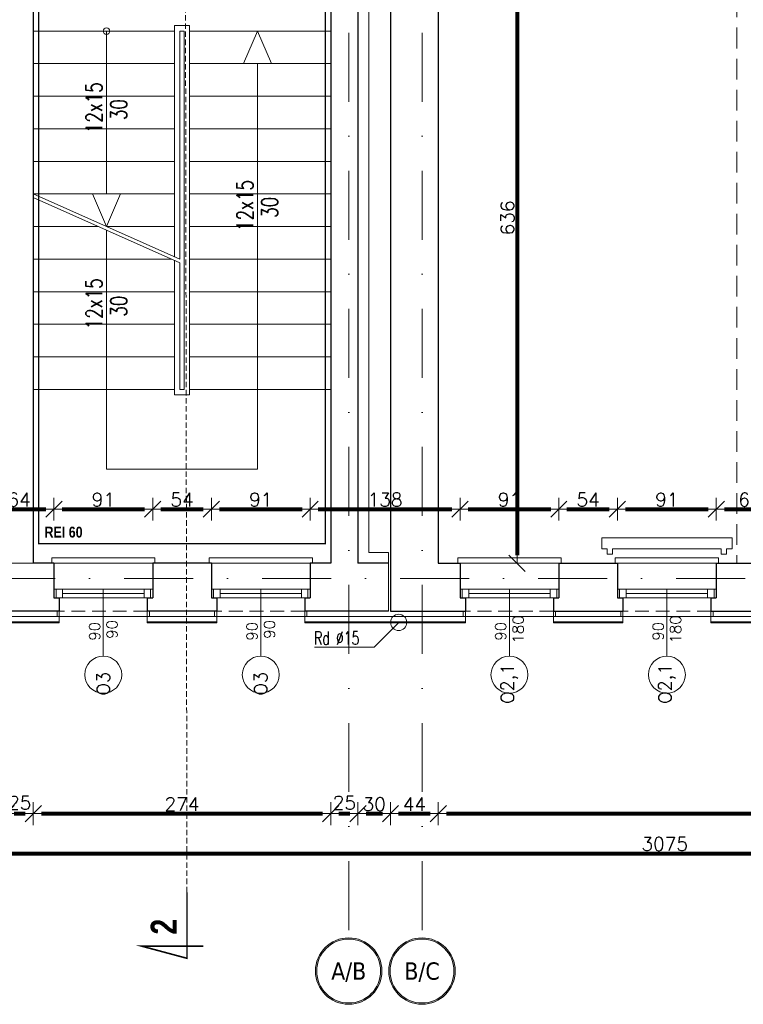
# Model space of a CAD drawing. Header units: metres. Extents: x 7408630 to 15602436, y 5561464 to 13303678.
# Tile 104 of 123: x 7411584 to 7412250, y 5565641 to 5566548. Entities that reach past the tile are written whole.
import ezdxf
from ezdxf.enums import TextEntityAlignment as Align

# ---------------------------------------------------------------- set-up
doc = ezdxf.new("R2010")
doc.units = ezdxf.units.M
doc.header["$MEASUREMENT"] = 0
for name, pattern in [('2_3', [1, 0.5, -0.5]), ('CARKOVANA', [7.5, 5, -2.5]), ('DASHDOT', [25.4, 12.7, -6.35, 0, -6.35]), ('HIDDEN', [9.525, 6.35, -3.175])]:
    doc.linetypes.add(name, pattern=pattern)
for name, color, linetype, lineweight in [('! WYPOSAŻENIE', 252, 'Continuous', 5), ('!! 0_ Istn-okna', 6, 'Continuous', 13), ('!! 0_ Istn-sciany', 3, 'Continuous', 30), ('!! 0_ Istn-widok', 1, 'Continuous', 15), ('!! 0_ Opis', 8, 'Continuous', 13), ('!! 0_Istn-cienka', 4, 'Continuous', 9), ('!! 0_Opis_okna', 8, 'Continuous', 15), ('!! 0_Opis_pom', 9, 'Continuous', 13), ('!! 0_Osie', 1, 'DASHDOT', 13), ('!! 0_Widok', 1, 'Continuous', 15), ('!! 1  WYDZIELENIE PPOŻ', 252, 'Continuous', 0), ('!! 1_ tynk zewn  - nowy', 21, 'Continuous', 20), ('!! 1_OPIS POM NOWE', 140, 'Continuous', 5), ('!! 2_ remont Ocieplenie', 4, 'ZIGZAG', 5), ('!! wymiary osi', 250, 'Continuous', 5), ('0-osie-liniA', 14, 'DASHDOT', 5), ('0-osie-tx', 66, 'Continuous', 9), ('Granica', 112, 'Continuous', 80)]:
    doc.layers.add(name, color=color, linetype=linetype, lineweight=lineweight)
doc.layers.add('!! 0_Istn-grzejniki', color=7, linetype='Continuous', lineweight=0, plot=False)
doc.layers.add('Powierzchnia', color=140, linetype='Continuous', lineweight=5, plot=False)
doc.layers.add('!! 1_Wyburzenia', color=252, linetype='CARKOVANA', lineweight=13, true_color=0x696969)
doc.styles.add('50', font='ROMANS.shx', dxfattribs={"width": 0.8, "oblique": 10, "height": 10})
doc.styles.add('ARCHETYP', font='romans.shx', dxfattribs={"height": 15})
doc.styles.add('ARIAL', font='tahoma.ttf')
doc.styles.add('SIMPLEX', font='simplex.shx', dxfattribs={"width": 0.77})
doc.styles.add('STYLE7', font='ARIALNB.TTF')
doc.styles.add('TAHOMA', font='tahoma.ttf')
doc.styles.add('TXT', font='simplex.shx')
doc.linetypes.add('ZIGZAG', pattern='A,0.00254,-5.08,[131,ltypeshp.shx,S=5.08,R=0,X=-5.08,Y=0],-10.16,[131,ltypeshp.shx,S=5.08,R=180,X=5.08,Y=0],-5.08', length=20.32254)
doc.dimstyles.new('DIM50', dxfattribs={"dimscale": 5, "dimtxt": 2, "dimasz": 1, "dimexe": 0, "dimexo": 0, "dimgap": 0.5, "dimtad": 1, "dimdec": 4, "dimrnd": 0.5, "dimdsep": 46, "dimtxsty": 'TXT', "dimblk": 'TICK1', "dimblk1": 'TICK1', "dimblk2": 'TICK1', "dimsah": 1, "dimcen": 0, "dimse1": 1, "dimse2": 1, "dimclrd": 1, "dimclre": 7, "dimclrt": 9, "dimadec": 0, "dimazin": 0, "dimtfac": 1, "dimtdec": 4, "dimtmove": 2, "dimatfit": 3, "dimldrblk": 'TICK1', "dimfxl": 1, "dimtolj": 1, "dimarcsym": 0})

# ---------------------------------------------------------------- blocks, each defined once
blk = doc.blocks.new('*U430')
h = blk.add_hatch(color=256)
edge = h.paths.add_edge_path()
edge.add_arc((0, 0), 30.6, 0, 360)
edge = h.paths.add_edge_path(flags=17)
edge.add_arc((0, 0), 29.4, 0, 360)
for radius in [30.6, 29.4]:
    blk.add_circle((0, 0), radius)
at = {"style": 'TAHOMA', "flags": 8}
blk.add_attdef('ANSICHTSNUMMER', text='', height=16, dxfattribs=at).set_placement((0, 0), align=Align.MIDDLE_CENTER)
blk = doc.blocks.new('BLOK OSI')
at = {"layer": '0-osie-liniA', "ltscale": 5}
for points in [[(50117.21142, -193635.47368), (50117.21142, -195993.9543)], [(50184.71142, -193635.47368), (50184.71142, -195993.9543)], [(48639.33021, -195663.0883), (55424.2848, -195663.0883)]]:
    blk.add_lwpolyline(points, dxfattribs=at)
at = {"layer": '0-osie-tx'}
ref = blk.add_blockref('*U430', (50117.21142, -196024.5543), dxfattribs=dict(at, rotation=180))
ref.add_attrib('ANSICHTSNUMMER', 'A/B', dxfattribs={"layer": '0', "height": 16, "style": 'TAHOMA', "flags": 8}).set_placement((50117.21142, -196024.5543), align=Align.MIDDLE_CENTER)
ref = blk.add_blockref('*U430', (50184.71142, -196024.5543), dxfattribs=dict(at, rotation=180))
ref.add_attrib('ANSICHTSNUMMER', 'B/C', dxfattribs={"layer": '0', "height": 16, "style": 'TAHOMA', "flags": 8}).set_placement((50184.71142, -196024.5543), align=Align.MIDDLE_CENTER)
blk = doc.blocks.new('1_ok-opis')
blk.add_line((0, 111.61), (0, 50))
blk.add_circle((0, 128.61), 17)
at = {"style": '50', "oblique": 10, "width": 0.8}
for tag, rotation, p in [('NR', 90, (0, 128.61)), ('NR', 270, (0, 128.61)), ('SZEROKOŚĆ', 90, (-8, 78.29)), ('WYSOKOŚĆ', 270, (-8, 78.29)), ('WYSOKOŚĆ', 90, (8, 78.29)), ('SZEROKOŚĆ', 270, (8, 78.29))]:
    blk.add_attdef(tag, text='', height=10, rotation=rotation, dxfattribs=at).set_placement(p, align=Align.MIDDLE)
blk = doc.blocks.new('TICK1')
at = {"color": 0}
for p, q in [((0, -1.4), (0, 1.4)), ((0, 0), (-1, 0))]:
    blk.add_line(p, q, dxfattribs=at)
at = {"color": 2}
blk.add_line((-1, -1), (1, 1), dxfattribs=at)
blk = doc.blocks.new('*D447')
at = {"layer": '!! wymiary osi', "color": 1, "lineweight": -2, "transparency": 16777216}
blk.add_line((72252.92, -195818.17), (72262.92, -195818.17), dxfattribs=at)
at = {"layer": 'DEFPOINTS', "color": 0, "transparency": 16777216}
for p in [(72270.42, -195818.17), (72245.42, -195854.74), (72270.42, -195854.74)]:
    blk.add_point(p, dxfattribs=at)
at = {"layer": '!! wymiary osi', "color": 1, "lineweight": -2, "transparency": 16777216, "xscale": 7.5, "yscale": 7.5, "zscale": 7.5, "rotation": 180}
blk.add_blockref('TICK1', (72245.42, -195818.17), dxfattribs=at)
at = {"layer": '!! wymiary osi', "color": 1, "lineweight": -2, "transparency": 16777216, "xscale": 7.5, "yscale": 7.5, "zscale": 7.5}
blk.add_blockref('TICK1', (72270.42, -195818.17), dxfattribs=at)
at = {"layer": '!! wymiary osi', "color": 9, "transparency": 16777216, "insert": (72257.92, -195808.17), "char_height": 12.5, "attachment_point": 5, "style": 'TXT'}
blk.add_mtext('\\A1;25', dxfattribs=at)
blk = doc.blocks.new('*D448')
at = {"layer": '!! wymiary osi', "color": 1, "lineweight": -2, "transparency": 16777216}
blk.add_line((72277.92, -195818.17), (72536.92, -195818.17), dxfattribs=at)
at = {"layer": 'DEFPOINTS', "color": 0, "transparency": 16777216}
for p in [(72544.42, -195818.17), (72270.42, -195854.74), (72544.42, -195854.74)]:
    blk.add_point(p, dxfattribs=at)
at = {"layer": '!! wymiary osi', "color": 1, "lineweight": -2, "transparency": 16777216, "xscale": 7.5, "yscale": 7.5, "zscale": 7.5, "rotation": 180}
blk.add_blockref('TICK1', (72270.42, -195818.17), dxfattribs=at)
at = {"layer": '!! wymiary osi', "color": 1, "lineweight": -2, "transparency": 16777216, "xscale": 7.5, "yscale": 7.5, "zscale": 7.5}
blk.add_blockref('TICK1', (72544.42, -195818.17), dxfattribs=at)
at = {"layer": '!! wymiary osi', "color": 9, "transparency": 16777216, "insert": (72407.42, -195809.42), "char_height": 12.5, "attachment_point": 5, "style": 'TXT'}
blk.add_mtext('\\A1;274', dxfattribs=at)
blk = doc.blocks.new('*D449')
at = {"layer": '!! wymiary osi', "color": 1, "lineweight": -2, "transparency": 16777216}
blk.add_line((72551.92, -195818.17), (72561.92, -195818.17), dxfattribs=at)
at = {"layer": 'DEFPOINTS', "color": 0, "transparency": 16777216}
for p in [(72569.42, -195818.17), (72544.42, -195854.74), (72569.42, -195854.74)]:
    blk.add_point(p, dxfattribs=at)
at = {"layer": '!! wymiary osi', "color": 1, "lineweight": -2, "transparency": 16777216, "xscale": 7.5, "yscale": 7.5, "zscale": 7.5, "rotation": 180}
blk.add_blockref('TICK1', (72544.42, -195818.17), dxfattribs=at)
at = {"layer": '!! wymiary osi', "color": 1, "lineweight": -2, "transparency": 16777216, "xscale": 7.5, "yscale": 7.5, "zscale": 7.5}
blk.add_blockref('TICK1', (72569.42, -195818.17), dxfattribs=at)
at = {"layer": '!! wymiary osi', "color": 9, "transparency": 16777216, "insert": (72556.92, -195808.17), "char_height": 12.5, "attachment_point": 5, "style": 'TXT'}
blk.add_mtext('\\A1;25', dxfattribs=at)
blk = doc.blocks.new('*D450')
at = {"layer": '!! wymiary osi', "color": 1, "lineweight": -2, "transparency": 16777216}
blk.add_line((72576.92, -195818.17), (72591.92, -195818.17), dxfattribs=at)
at = {"layer": 'DEFPOINTS', "color": 0, "transparency": 16777216}
for p in [(72599.42, -195818.17), (72569.42, -195854.74), (72599.42, -195854.74)]:
    blk.add_point(p, dxfattribs=at)
at = {"layer": '!! wymiary osi', "color": 1, "lineweight": -2, "transparency": 16777216, "xscale": 7.5, "yscale": 7.5, "zscale": 7.5, "rotation": 180}
blk.add_blockref('TICK1', (72569.42, -195818.17), dxfattribs=at)
at = {"layer": '!! wymiary osi', "color": 1, "lineweight": -2, "transparency": 16777216, "xscale": 7.5, "yscale": 7.5, "zscale": 7.5}
blk.add_blockref('TICK1', (72599.42, -195818.17), dxfattribs=at)
at = {"layer": '!! wymiary osi', "color": 9, "transparency": 16777216, "insert": (72584.42, -195809.42), "char_height": 12.5, "attachment_point": 5, "style": 'TXT'}
blk.add_mtext('\\A1;30', dxfattribs=at)
blk = doc.blocks.new('*D451')
at = {"layer": '!! wymiary osi', "color": 1, "lineweight": -2, "transparency": 16777216}
blk.add_line((72606.92, -195818.17), (72635.92, -195818.17), dxfattribs=at)
at = {"layer": 'DEFPOINTS', "color": 0, "transparency": 16777216}
for p in [(72643.42, -195818.17), (72599.42, -195854.74), (72643.42, -195854.74)]:
    blk.add_point(p, dxfattribs=at)
at = {"layer": '!! wymiary osi', "color": 1, "lineweight": -2, "transparency": 16777216, "xscale": 7.5, "yscale": 7.5, "zscale": 7.5, "rotation": 180}
blk.add_blockref('TICK1', (72599.42, -195818.17), dxfattribs=at)
at = {"layer": '!! wymiary osi', "color": 1, "lineweight": -2, "transparency": 16777216, "xscale": 7.5, "yscale": 7.5, "zscale": 7.5}
blk.add_blockref('TICK1', (72643.42, -195818.17), dxfattribs=at)
at = {"layer": '!! wymiary osi', "color": 9, "transparency": 16777216, "insert": (72621.42, -195809.42), "char_height": 12.5, "attachment_point": 5, "style": 'TXT'}
blk.add_mtext('\\A1;44', dxfattribs=at)
blk = doc.blocks.new('*D452')
at = {"layer": '!! wymiary osi', "color": 1, "lineweight": -2, "transparency": 16777216}
blk.add_line((72650.92, -195818.17), (73513.92, -195818.17), dxfattribs=at)
at = {"layer": 'DEFPOINTS', "color": 0, "transparency": 16777216}
for p in [(73521.42, -195818.17), (72643.42, -195854.74), (73521.42, -195854.74)]:
    blk.add_point(p, dxfattribs=at)
at = {"layer": '!! wymiary osi', "color": 1, "lineweight": -2, "transparency": 16777216, "xscale": 7.5, "yscale": 7.5, "zscale": 7.5, "rotation": 180}
blk.add_blockref('TICK1', (72643.42, -195818.17), dxfattribs=at)
at = {"layer": '!! wymiary osi', "color": 1, "lineweight": -2, "transparency": 16777216, "xscale": 7.5, "yscale": 7.5, "zscale": 7.5}
blk.add_blockref('TICK1', (73521.42, -195818.17), dxfattribs=at)
at = {"layer": '!! wymiary osi', "color": 9, "transparency": 16777216, "insert": (73082.42, -195809.42), "char_height": 12.5, "attachment_point": 5, "style": 'TXT'}
blk.add_mtext('\\A1;878', dxfattribs=at)
blk = doc.blocks.new('*D468')
at = {"layer": '!! wymiary osi', "color": 1, "lineweight": -2, "transparency": 16777216}
blk.add_line((72232.92, -195537.8), (72281.92, -195537.8), dxfattribs=at)
at = {"layer": 'DEFPOINTS', "color": 0, "transparency": 16777216}
for p in [(72289.42, -195537.8), (72225.42, -195587.59), (72289.42, -195587.59)]:
    blk.add_point(p, dxfattribs=at)
at = {"layer": '!! wymiary osi', "color": 1, "lineweight": -2, "transparency": 16777216, "xscale": 7.5, "yscale": 7.5, "zscale": 7.5, "rotation": 180}
blk.add_blockref('TICK1', (72225.42, -195537.8), dxfattribs=at)
at = {"layer": '!! wymiary osi', "color": 1, "lineweight": -2, "transparency": 16777216, "xscale": 7.5, "yscale": 7.5, "zscale": 7.5}
blk.add_blockref('TICK1', (72289.42, -195537.8), dxfattribs=at)
at = {"layer": '!! wymiary osi', "color": 9, "transparency": 16777216, "insert": (72257.42, -195529.05), "char_height": 12.5, "attachment_point": 5, "style": 'TXT'}
blk.add_mtext('\\A1;64', dxfattribs=at)
blk = doc.blocks.new('*D469')
at = {"layer": '!! wymiary osi', "color": 1, "lineweight": -2, "transparency": 16777216}
blk.add_line((72296.92, -195537.8), (72372.92, -195537.8), dxfattribs=at)
at = {"layer": 'DEFPOINTS', "color": 0, "transparency": 16777216}
for p in [(72380.42, -195537.8), (72289.42, -195587.59), (72380.42, -195587.59)]:
    blk.add_point(p, dxfattribs=at)
at = {"layer": '!! wymiary osi', "color": 1, "lineweight": -2, "transparency": 16777216, "xscale": 7.5, "yscale": 7.5, "zscale": 7.5, "rotation": 180}
blk.add_blockref('TICK1', (72289.42, -195537.8), dxfattribs=at)
at = {"layer": '!! wymiary osi', "color": 1, "lineweight": -2, "transparency": 16777216, "xscale": 7.5, "yscale": 7.5, "zscale": 7.5}
blk.add_blockref('TICK1', (72380.42, -195537.8), dxfattribs=at)
at = {"layer": '!! wymiary osi', "color": 9, "transparency": 16777216, "insert": (72334.92, -195529.05), "char_height": 12.5, "attachment_point": 5, "style": 'TXT'}
blk.add_mtext('\\A1;91', dxfattribs=at)
blk = doc.blocks.new('*D470')
at = {"layer": '!! wymiary osi', "color": 1, "lineweight": -2, "transparency": 16777216}
blk.add_line((72387.92, -195537.8), (72426.92, -195537.8), dxfattribs=at)
at = {"layer": 'DEFPOINTS', "color": 0, "transparency": 16777216}
for p in [(72434.42, -195537.8), (72380.42, -195587.59), (72434.42, -195587.59)]:
    blk.add_point(p, dxfattribs=at)
at = {"layer": '!! wymiary osi', "color": 1, "lineweight": -2, "transparency": 16777216, "xscale": 7.5, "yscale": 7.5, "zscale": 7.5, "rotation": 180}
blk.add_blockref('TICK1', (72380.42, -195537.8), dxfattribs=at)
at = {"layer": '!! wymiary osi', "color": 1, "lineweight": -2, "transparency": 16777216, "xscale": 7.5, "yscale": 7.5, "zscale": 7.5}
blk.add_blockref('TICK1', (72434.42, -195537.8), dxfattribs=at)
at = {"layer": '!! wymiary osi', "color": 9, "transparency": 16777216, "insert": (72407.42, -195529.05), "char_height": 12.5, "attachment_point": 5, "style": 'TXT'}
blk.add_mtext('\\A1;54', dxfattribs=at)
blk = doc.blocks.new('*D471')
at = {"layer": '!! wymiary osi', "color": 1, "lineweight": -2, "transparency": 16777216}
blk.add_line((72441.92, -195537.8), (72517.92, -195537.8), dxfattribs=at)
at = {"layer": 'DEFPOINTS', "color": 0, "transparency": 16777216}
for p in [(72525.42, -195537.8), (72434.42, -195587.59), (72525.42, -195587.59)]:
    blk.add_point(p, dxfattribs=at)
at = {"layer": '!! wymiary osi', "color": 1, "lineweight": -2, "transparency": 16777216, "xscale": 7.5, "yscale": 7.5, "zscale": 7.5, "rotation": 180}
blk.add_blockref('TICK1', (72434.42, -195537.8), dxfattribs=at)
at = {"layer": '!! wymiary osi', "color": 1, "lineweight": -2, "transparency": 16777216, "xscale": 7.5, "yscale": 7.5, "zscale": 7.5}
blk.add_blockref('TICK1', (72525.42, -195537.8), dxfattribs=at)
at = {"layer": '!! wymiary osi', "color": 9, "transparency": 16777216, "insert": (72479.92, -195529.05), "char_height": 12.5, "attachment_point": 5, "style": 'TXT'}
blk.add_mtext('\\A1;91', dxfattribs=at)
blk = doc.blocks.new('*D472')
at = {"layer": '!! wymiary osi', "color": 1, "lineweight": -2, "transparency": 16777216}
blk.add_line((72532.92, -195537.8), (72655.92, -195537.8), dxfattribs=at)
at = {"layer": 'DEFPOINTS', "color": 0, "transparency": 16777216}
for p in [(72663.42, -195537.8), (72525.42, -195587.59), (72663.42, -195587.59)]:
    blk.add_point(p, dxfattribs=at)
at = {"layer": '!! wymiary osi', "color": 1, "lineweight": -2, "transparency": 16777216, "xscale": 7.5, "yscale": 7.5, "zscale": 7.5, "rotation": 180}
blk.add_blockref('TICK1', (72525.42, -195537.8), dxfattribs=at)
at = {"layer": '!! wymiary osi', "color": 1, "lineweight": -2, "transparency": 16777216, "xscale": 7.5, "yscale": 7.5, "zscale": 7.5}
blk.add_blockref('TICK1', (72663.42, -195537.8), dxfattribs=at)
at = {"layer": '!! wymiary osi', "color": 9, "transparency": 16777216, "insert": (72594.42, -195529.05), "char_height": 12.5, "attachment_point": 5, "style": 'TXT'}
blk.add_mtext('\\A1;138', dxfattribs=at)
blk = doc.blocks.new('*D473')
at = {"layer": '!! wymiary osi', "color": 1, "lineweight": -2, "transparency": 16777216}
blk.add_line((72670.92, -195537.8), (72746.92, -195537.8), dxfattribs=at)
at = {"layer": 'DEFPOINTS', "color": 0, "transparency": 16777216}
for p in [(72754.42, -195537.8), (72663.42, -195587.59), (72754.42, -195587.59)]:
    blk.add_point(p, dxfattribs=at)
at = {"layer": '!! wymiary osi', "color": 1, "lineweight": -2, "transparency": 16777216, "xscale": 7.5, "yscale": 7.5, "zscale": 7.5, "rotation": 180}
blk.add_blockref('TICK1', (72663.42, -195537.8), dxfattribs=at)
at = {"layer": '!! wymiary osi', "color": 1, "lineweight": -2, "transparency": 16777216, "xscale": 7.5, "yscale": 7.5, "zscale": 7.5}
blk.add_blockref('TICK1', (72754.42, -195537.8), dxfattribs=at)
at = {"layer": '!! wymiary osi', "color": 9, "transparency": 16777216, "insert": (72708.92, -195529.05), "char_height": 12.5, "attachment_point": 5, "style": 'TXT'}
blk.add_mtext('\\A1;91', dxfattribs=at)
blk = doc.blocks.new('*D474')
at = {"layer": '!! wymiary osi', "color": 1, "lineweight": -2, "transparency": 16777216}
blk.add_line((72761.92, -195537.8), (72800.92, -195537.8), dxfattribs=at)
at = {"layer": 'DEFPOINTS', "color": 0, "transparency": 16777216}
for p in [(72808.42, -195537.8), (72754.42, -195587.59), (72808.42, -195587.59)]:
    blk.add_point(p, dxfattribs=at)
at = {"layer": '!! wymiary osi', "color": 1, "lineweight": -2, "transparency": 16777216, "xscale": 7.5, "yscale": 7.5, "zscale": 7.5, "rotation": 180}
blk.add_blockref('TICK1', (72754.42, -195537.8), dxfattribs=at)
at = {"layer": '!! wymiary osi', "color": 1, "lineweight": -2, "transparency": 16777216, "xscale": 7.5, "yscale": 7.5, "zscale": 7.5}
blk.add_blockref('TICK1', (72808.42, -195537.8), dxfattribs=at)
at = {"layer": '!! wymiary osi', "color": 9, "transparency": 16777216, "insert": (72781.42, -195529.05), "char_height": 12.5, "attachment_point": 5, "style": 'TXT'}
blk.add_mtext('\\A1;54', dxfattribs=at)
blk = doc.blocks.new('*D475')
at = {"layer": '!! wymiary osi', "color": 1, "lineweight": -2, "transparency": 16777216}
blk.add_line((72815.92, -195537.8), (72891.92, -195537.8), dxfattribs=at)
at = {"layer": 'DEFPOINTS', "color": 0, "transparency": 16777216}
for p in [(72899.42, -195537.8), (72808.42, -195587.59), (72899.42, -195587.59)]:
    blk.add_point(p, dxfattribs=at)
at = {"layer": '!! wymiary osi', "color": 1, "lineweight": -2, "transparency": 16777216, "xscale": 7.5, "yscale": 7.5, "zscale": 7.5, "rotation": 180}
blk.add_blockref('TICK1', (72808.42, -195537.8), dxfattribs=at)
at = {"layer": '!! wymiary osi', "color": 1, "lineweight": -2, "transparency": 16777216, "xscale": 7.5, "yscale": 7.5, "zscale": 7.5}
blk.add_blockref('TICK1', (72899.42, -195537.8), dxfattribs=at)
at = {"layer": '!! wymiary osi', "color": 9, "transparency": 16777216, "insert": (72853.92, -195529.05), "char_height": 12.5, "attachment_point": 5, "style": 'TXT'}
blk.add_mtext('\\A1;91', dxfattribs=at)
blk = doc.blocks.new('*D479')
at = {"layer": '!! wymiary osi', "color": 1, "lineweight": -2, "transparency": 16777216}
blk.add_line((71321.92, -195854.74), (74381.92, -195854.74), dxfattribs=at)
at = {"layer": 'DEFPOINTS', "color": 0, "transparency": 16777216}
for p in [(71314.42, -195642.59), (74389.42, -195642.59), (74389.42, -195854.74)]:
    blk.add_point(p, dxfattribs=at)
at = {"layer": '!! wymiary osi', "color": 1, "lineweight": -2, "transparency": 16777216, "xscale": 7.5, "yscale": 7.5, "zscale": 7.5, "rotation": 180}
blk.add_blockref('TICK1', (71314.42, -195854.74), dxfattribs=at)
at = {"layer": '!! wymiary osi', "color": 1, "lineweight": -2, "transparency": 16777216, "xscale": 7.5, "yscale": 7.5, "zscale": 7.5}
blk.add_blockref('TICK1', (74389.42, -195854.74), dxfattribs=at)
at = {"layer": '!! wymiary osi', "color": 9, "transparency": 16777216, "insert": (72851.92, -195845.99), "char_height": 12.5, "attachment_point": 5, "style": 'TXT'}
blk.add_mtext('\\A1;3075', dxfattribs=at)
blk = doc.blocks.new('*D481')
at = {"layer": '!! wymiary osi', "color": 1, "lineweight": -2, "transparency": 16777216}
blk.add_line((72906.92, -195537.8), (72953.92, -195537.8), dxfattribs=at)
at = {"layer": 'DEFPOINTS', "color": 0, "transparency": 16777216}
for p in [(72961.42, -195537.8), (72899.42, -195587.59), (72961.42, -195587.59)]:
    blk.add_point(p, dxfattribs=at)
at = {"layer": '!! wymiary osi', "color": 1, "lineweight": -2, "transparency": 16777216, "xscale": 7.5, "yscale": 7.5, "zscale": 7.5, "rotation": 180}
blk.add_blockref('TICK1', (72899.42, -195537.8), dxfattribs=at)
at = {"layer": '!! wymiary osi', "color": 1, "lineweight": -2, "transparency": 16777216, "xscale": 7.5, "yscale": 7.5, "zscale": 7.5}
blk.add_blockref('TICK1', (72961.42, -195537.8), dxfattribs=at)
at = {"layer": '!! wymiary osi', "color": 9, "transparency": 16777216, "insert": (72930.42, -195529.05), "char_height": 12.5, "attachment_point": 5, "style": 'TXT'}
blk.add_mtext('\\A1;62', dxfattribs=at)
blk = doc.blocks.new('*D601')
at = {"layer": '!! wymiary osi', "color": 1, "lineweight": -2, "transparency": 16777216}
blk.add_line((72715.9, -194959.09), (72715.9, -195580.09), dxfattribs=at)
at = {"layer": 'DEFPOINTS', "color": 0, "transparency": 16777216}
for p in [(72662.76, -194951.59), (72662.76, -195587.59), (72715.9, -195587.59)]:
    blk.add_point(p, dxfattribs=at)
at = {"layer": '!! wymiary osi', "color": 1, "lineweight": -2, "transparency": 16777216, "xscale": 7.5, "yscale": 7.5, "zscale": 7.5}
for p, rotation in [((72715.9, -194951.59), 90), ((72715.9, -195587.59), 270)]:
    blk.add_blockref('TICK1', p, dxfattribs=dict(at, rotation=rotation))
at = {"layer": '!! wymiary osi', "color": 9, "transparency": 16777216, "insert": (72707.15, -195269.59), "char_height": 12.5, "attachment_point": 5, "rotation": 90, "style": 'TXT'}
blk.add_mtext('\\A1;636', dxfattribs=at)
blk = doc.blocks.new('A$C9c944097')
at = {"layer": '!! 0_ Istn-okna'}
for points in [[(912.5, -1233.47213), (1003.5, -1233.47213)], [(912.5, -1241.47213), (1003.5, -1241.47213)], [(920.5, -1237.47213), (995.5, -1237.47213)], [(1057.5, -1233.47213), (1148.5, -1233.47213)], [(1057.5, -1241.47213), (1148.5, -1241.47213)], [(1065.5, -1237.47213), (1140.5, -1237.47213)], [(1286.5, -1233.47213), (1377.5, -1233.47213)], [(1286.5, -1241.47213), (1377.5, -1241.47213)], [(1294.5, -1237.47213), (1369.5, -1237.47213)], [(1431.5, -1233.47213), (1522.5, -1233.47213)], [(1431.5, -1241.47213), (1522.5, -1241.47213)], [(1439.5, -1237.47213), (1514.5, -1237.47213)]]:
    blk.add_lwpolyline(points, dxfattribs=at)
for points in [[(914.5, -1241.47213), (920.5, -1241.47213), (920.5, -1233.47213), (914.5, -1233.47213)], [(995.5, -1241.47213), (1001.5, -1241.47213), (1001.5, -1233.47213), (995.5, -1233.47213)], [(1059.5, -1241.47213), (1065.5, -1241.47213), (1065.5, -1233.47213), (1059.5, -1233.47213)], [(1140.5, -1241.47213), (1146.5, -1241.47213), (1146.5, -1233.47213), (1140.5, -1233.47213)], [(1288.5, -1241.47213), (1294.5, -1241.47213), (1294.5, -1233.47213), (1288.5, -1233.47213)], [(1369.5, -1241.47213), (1375.5, -1241.47213), (1375.5, -1233.47213), (1369.5, -1233.47213)], [(1433.5, -1241.47213), (1439.5, -1241.47213), (1439.5, -1233.47213), (1433.5, -1233.47213)], [(1514.5, -1241.47213), (1520.5, -1241.47213), (1520.5, -1233.47213), (1514.5, -1233.47213)]]:
    blk.add_lwpolyline(points, close=True, dxfattribs=at)
at = {"layer": '!! 0_ Istn-sciany'}
for p, q in [((1167.5, -433.47213), (1167.5, -1209.47213)), ((1192.5, -445.47213), (1192.5, -1209.47213)), ((893.5, -548.47213), (893.5, -1209.47213))]:
    blk.add_line(p, q, dxfattribs=at)
for points in [[(1222.5, -433.47213), (1222.5, -1253.47213)], [(1266.5, -573.47213), (1266.5, -1209.47213)], [(912.5, -1209.47213), (893.5, -1209.47213)], [(912.5, -1209.47213), (912.5, -1241.47213)], [(1057.5, -1209.47213), (1003.5, -1209.47213)], [(1003.5, -1209.47213), (1003.5, -1241.47213)], [(1057.5, -1209.47213), (1057.5, -1241.47213)], [(1167.5, -1209.47213), (1148.5, -1209.47213)], [(1148.5, -1209.47213), (1148.5, -1241.47213)], [(1220.5, -1209.47213), (1192.5, -1209.47213)], [(1266.5, -1209.47213), (1286.5, -1209.47213)], [(1286.5, -1209.47213), (1286.5, -1241.47213)], [(1377.5, -1209.47213), (1431.5, -1209.47213)], [(1377.5, -1209.47213), (1377.5, -1241.47213)], [(1431.5, -1209.47213), (1431.5, -1241.47213)], [(1522.5, -1209.47213), (1586.5, -1209.47213)], [(1522.5, -1209.47213), (1522.5, -1241.47213)], [(912.5, -1241.47213), (917.5, -1241.47213)], [(917.5, -1241.47213), (917.5, -1253.47213)], [(998.5, -1241.47213), (1003.5, -1241.47213)], [(998.5, -1241.47213), (998.5, -1253.47213)], [(1057.5, -1241.47213), (1062.5, -1241.47213)], [(1062.5, -1241.47213), (1062.5, -1253.47213)], [(1143.5, -1241.47213), (1148.5, -1241.47213)], [(1143.5, -1241.47213), (1143.5, -1253.47213)], [(1286.5, -1241.47213), (1291.5, -1241.47213)], [(1291.5, -1241.47213), (1291.5, -1253.47213)], [(1372.5, -1241.47213), (1377.5, -1241.47213)], [(1372.5, -1241.47213), (1372.5, -1253.47213)], [(1431.5, -1241.47213), (1436.5, -1241.47213)], [(1436.5, -1241.47213), (1436.5, -1253.47213)], [(1517.5, -1241.47213), (1522.5, -1241.47213)], [(1517.5, -1241.47213), (1517.5, -1253.47213)], [(917.5, -1253.47213), (843.5, -1253.47213)], [(1062.5, -1253.47213), (998.5, -1253.47213)], [(1220.5, -1253.47213), (1143.5, -1253.47213)], [(1222.5, -1253.47213), (1291.5, -1253.47213)], [(1372.5, -1253.47213), (1436.5, -1253.47213)], [(1517.5, -1253.47213), (1591.5, -1253.47213)]]:
    blk.add_lwpolyline(points, dxfattribs=at)
at = {"layer": '!! 0_ Istn-widok', "linetype": 'HIDDEN', "ltscale": 3}
blk.add_line((1541.50659, -573.47213), (1541.50659, -1209.47213), dxfattribs=at)
at = {"layer": '!! 0_ Istn-widok'}
for p, q in [((1023.5, -714.47213), (1023.5, -927.2499)), ((1037.5, -714.47213), (1037.5, -1054.47213)), ((1028.5, -719.47213), (1028.5, -929.47213)), ((1032.5, -719.47213), (1032.5, -1049.47213)), ((1023.5, -930.53286), (1023.5, -1054.47213)), ((1028.5, -932.75508), (1028.5, -1049.47213)), ((1220.5, -1199.47213), (1220.5, -1253.47213))]:
    blk.add_line(p, q, dxfattribs=at)
for points in [[(1202.5, -455.47213), (1202.5, -1199.47213)], [(1037.5, -714.47213), (1023.5, -714.47213)], [(1023.5, -719.47213), (893.5, -719.47213)], [(961, -719.47213), (961, -869.47213)], [(1032.5, -719.47213), (1028.5, -719.47213)], [(1167.5, -719.47213), (1037.5, -719.47213)], [(1023.5, -749.47213), (893.5, -749.47213)], [(1167.5, -749.47213), (1037.5, -749.47213)], [(1100, -749.47213), (1100, -1122.97213)], [(1023.5, -779.47213), (893.5, -779.47213)], [(1167.5, -779.47213), (1037.5, -779.47213)], [(1023.5, -809.47213), (893.5, -809.47213)], [(1167.5, -809.47213), (1037.5, -809.47213)], [(1023.5, -839.47213), (893.5, -839.47213)], [(1167.5, -839.47213), (1037.5, -839.47213)], [(1023.5, -869.47213), (893.5, -869.47213)], [(893.5, -869.47213), (1028.5, -929.47213)], [(1167.5, -869.47213), (1037.5, -869.47213)], [(893.5, -872.75508), (1028.5, -932.75508)], [(953.61336, -899.47213), (893.5, -899.47213)], [(1023.5, -899.47213), (961, -899.47213)], [(961, -902.75508), (961, -1122.97213)], [(1167.5, -899.47213), (1037.5, -899.47213)], [(1021.11336, -929.47213), (893.5, -929.47213)], [(1167.5, -929.47213), (1037.5, -929.47213)], [(1023.5, -959.47213), (893.5, -959.47213)], [(1167.5, -959.47213), (1037.5, -959.47213)], [(1023.5, -989.47213), (893.5, -989.47213)], [(1167.5, -989.47213), (1037.5, -989.47213)], [(1023.5, -1019.47213), (893.5, -1019.47213)], [(1167.5, -1019.47213), (1037.5, -1019.47213)], [(1023.5, -1049.47213), (893.5, -1049.47213)], [(1032.5, -1049.47213), (1028.5, -1049.47213)], [(1167.5, -1049.47213), (1037.5, -1049.47213)], [(1037.5, -1054.47213), (1023.5, -1054.47213)], [(961, -1122.97213), (1100, -1122.97213)], [(910.5, -1204.47213), (1005.5, -1204.47213)], [(910.5, -1209.47213), (910.5, -1204.47213)], [(1005.5, -1209.47213), (1005.5, -1204.47213)], [(1055.5, -1204.47213), (1150.5, -1204.47213)], [(1055.5, -1209.47213), (1055.5, -1204.47213)], [(1150.5, -1209.47213), (1150.5, -1204.47213)], [(1220.5, -1199.47213), (1202.5, -1199.47213)], [(1284.5, -1204.47213), (1379.5, -1204.47213)], [(1284.5, -1209.47213), (1284.5, -1204.47213)], [(1379.5, -1209.47213), (1379.5, -1204.47213)], [(1429.5, -1204.47213), (1524.5, -1204.47213)], [(1429.5, -1209.47213), (1429.5, -1204.47213)], [(1524.5, -1209.47213), (1524.5, -1204.47213)], [(868.5, -1209.47213), (893.5, -1209.47213)], [(915.5, -1253.47213), (915.5, -1258.47213)], [(1000.5, -1258.47213), (915.5, -1258.47213)], [(1000.5, -1253.47213), (1000.5, -1258.47213)], [(1060.5, -1253.47213), (1060.5, -1258.47213)], [(1145.5, -1258.47213), (1060.5, -1258.47213)], [(1145.5, -1253.47213), (1145.5, -1258.47213)], [(1289.5, -1253.47213), (1289.5, -1258.47213)], [(1374.5, -1258.47213), (1289.5, -1258.47213)], [(1374.5, -1253.47213), (1374.5, -1258.47213)], [(1434.5, -1253.47213), (1434.5, -1258.47213)], [(1519.5, -1258.47213), (1434.5, -1258.47213)], [(1519.5, -1253.47213), (1519.5, -1258.47213)]]:
    blk.add_lwpolyline(points, dxfattribs=at)
for centre, radius in [((961, -719.47213), 3), ((1230, -1263.97213), 7.5)]:
    blk.add_circle(centre, radius, dxfattribs=at)
at = {"layer": '!! 0_ Opis'}
for points in [[(1207.3628, -1286.60933), (1230, -1263.97213)], [(1207.3628, -1286.60933), (1152.47747, -1286.60933)]]:
    blk.add_lwpolyline(points, dxfattribs=at)
at = {"layer": '!! 0_ Opis', "color": 2, "const_width": 1.44}
blk.add_lwpolyline([(1035.04136, -1512.39416), (1035.04136, -1573.21976), (992.97672, -1561.94857), (1050.24776, -1561.94857)], dxfattribs=at)
blk.add_lwpolyline([(1035.04136, -1512.39416), (1035.04136, -1573.21976), (992.97672, -1561.94857), (1050.24776, -1561.94857)], dxfattribs=at)
at = {"layer": '!! 0_Istn-cienka', "linetype": 'HIDDEN', "ltscale": 2}
for points in [[(912.5, -1209.47213), (1003.5, -1209.47213)], [(1057.5, -1209.47213), (1148.5, -1209.47213)], [(1286.5, -1209.47213), (1377.5, -1209.47213)], [(1431.5, -1209.47213), (1522.5, -1209.47213)], [(998.5, -1253.47213), (917.5, -1253.47213)], [(1143.5, -1253.47213), (1062.5, -1253.47213)], [(1372.5, -1253.47213), (1291.5, -1253.47213)], [(1517.5, -1253.47213), (1436.5, -1253.47213)]]:
    blk.add_lwpolyline(points, dxfattribs=at)
at = {"layer": '!! 0_Istn-grzejniki'}
blk.add_lwpolyline([(1422, -1201.22213), (1422, -1196.22213), (1417, -1196.22213), (1417, -1186.22213), (1537, -1186.22213), (1537, -1196.22213), (1532, -1196.22213), (1532, -1201.22213), (1527, -1201.22213), (1527, -1196.22213), (1427, -1196.22213), (1427, -1201.22213)], close=True, dxfattribs=at)
at = {"layer": '!! 0_Widok'}
for points in [[(1100, -719.47213), (1087.11609, -749.47213)], [(1100, -719.47213), (1112.88391, -749.47213)], [(961, -899.47213), (948.11609, -869.47213)], [(961, -899.47213), (973.88391, -869.47213)]]:
    blk.add_lwpolyline(points, dxfattribs=at)
at = {"layer": '!! 1  WYDZIELENIE PPOŻ', "color": 20, "linetype": '2_3', "ltscale": 10, "true_color": 0xf65c09, "const_width": 1}
blk.add_lwpolyline([(898.5, -578.47213), (1162.5, -578.47213), (1162.5, -1191.47213), (898.5, -1191.47213)], close=True, dxfattribs=at)
at = {"layer": '!! 1_ tynk zewn  - nowy'}
for points in [[(917.5, -1253.47213), (917.5, -1264.47213)], [(998.5, -1253.47213), (998.5, -1264.47213)], [(1062.5, -1253.47213), (1062.5, -1264.47213)], [(1143.5, -1253.47213), (1143.5, -1264.47213)], [(1291.5, -1253.47213), (1291.5, -1264.47213)], [(1372.5, -1253.47213), (1372.5, -1264.47213)], [(1436.5, -1253.47213), (1436.5, -1264.47213)], [(1517.5, -1253.47213), (1517.5, -1264.47213)], [(917.5, -1263.47213), (843.5, -1263.47213)], [(917.5, -1264.47213), (843.5, -1264.47213)], [(1062.5, -1263.47213), (998.5, -1263.47213)], [(1062.5, -1264.47213), (998.5, -1264.47213)], [(1291.5, -1263.47213), (1143.5, -1263.47213)], [(1291.5, -1264.47213), (1143.5, -1264.47213)], [(1436.5, -1263.47213), (1372.5, -1263.47213)], [(1436.5, -1264.47213), (1372.5, -1264.47213)], [(1591.5, -1263.47213), (1517.5, -1263.47213)], [(1591.5, -1264.47213), (1517.5, -1264.47213)]]:
    blk.add_lwpolyline(points, dxfattribs=at)
at = {"layer": '!! 1_Wyburzenia'}
blk.add_lwpolyline([(1035.04136, -1512.39416), (1031.41183, 742.15628)], dxfattribs=at)
at = {"layer": '!! 2_ remont Ocieplenie', "linetype": 'ZIGZAG', "ltscale": 0.75}
for points in [[(917.5, -1258.47213), (843.5, -1258.47213)], [(1062.5, -1258.47213), (998.5, -1258.47213)], [(1291.5, -1258.47213), (1143.5, -1258.47213)], [(1436.5, -1258.47213), (1372.5, -1258.47213)], [(1591.5, -1258.47213), (1517.5, -1258.47213)]]:
    blk.add_lwpolyline(points, dxfattribs=at)
at = {"layer": 'Powierzchnia'}
for points in [[(893.5, -1209.47213), (1167.5, -1209.47213), (1167.5, -548.47213), (893.5, -548.47213)], [(1266.5, -573.47213), (2144.5, -573.47213), (2144.5, -1209.47213), (1266.5, -1209.47213)]]:
    blk.add_lwpolyline(points, close=True, dxfattribs=at)
at = {"layer": '!! 0_Opis_okna'}
ref = blk.add_blockref('1_ok-opis', (958, -1183.47213), dxfattribs=dict(at, rotation=180))
ref.add_attrib('SZEROKOŚĆ', '90', dxfattribs={"layer": '0', "height": 10, "rotation": 90, "style": 'ARCHETYP'}).set_placement((950, -1272.19254), align=Align.MIDDLE)
ref.add_attrib('WYSOKOŚĆ', '90', dxfattribs={"layer": '0', "height": 10, "rotation": 90, "style": 'ARCHETYP'}).set_placement((966, -1270.41908), align=Align.MIDDLE)
ref.add_attrib('NR', 'O3', dxfattribs={"layer": '0', "height": 12, "rotation": 90, "style": 'ARCHETYP'}).set_placement((958, -1320.37357), align=Align.MIDDLE)
ref = blk.add_blockref('1_ok-opis', (1103, -1183.47213), dxfattribs=dict(at, rotation=180))
ref.add_attrib('SZEROKOŚĆ', '90', dxfattribs={"layer": '0', "height": 10, "rotation": 90, "style": 'ARCHETYP'}).set_placement((1095, -1272.19254), align=Align.MIDDLE)
ref.add_attrib('WYSOKOŚĆ', '90', dxfattribs={"layer": '0', "height": 10, "rotation": 90, "style": 'ARCHETYP'}).set_placement((1111, -1270.41908), align=Align.MIDDLE)
ref.add_attrib('NR', 'O3', dxfattribs={"layer": '0', "height": 12, "rotation": 90, "style": 'ARCHETYP'}).set_placement((1103, -1320.37357), align=Align.MIDDLE)
ref = blk.add_blockref('1_ok-opis', (1332, -1183.47213), dxfattribs=dict(at, rotation=180))
ref.add_attrib('SZEROKOŚĆ', '90', dxfattribs={"layer": '0', "height": 10, "rotation": 90, "style": 'ARCHETYP'}).set_placement((1324, -1272.19254), align=Align.MIDDLE)
ref.add_attrib('WYSOKOŚĆ', '180', dxfattribs={"layer": '0', "height": 10, "rotation": 90, "style": 'ARCHETYP'}).set_placement((1340, -1270.41908), align=Align.MIDDLE)
ref.add_attrib('NR', 'O2,1', dxfattribs={"layer": '0', "height": 12, "rotation": 90, "style": 'ARCHETYP'}).set_placement((1332, -1320.37357), align=Align.MIDDLE)
ref = blk.add_blockref('1_ok-opis', (1477, -1183.47213), dxfattribs=dict(at, rotation=180))
ref.add_attrib('SZEROKOŚĆ', '90', dxfattribs={"layer": '0', "height": 10, "rotation": 90, "style": 'ARCHETYP'}).set_placement((1469, -1272.19254), align=Align.MIDDLE)
ref.add_attrib('WYSOKOŚĆ', '180', dxfattribs={"layer": '0', "height": 10, "rotation": 90, "style": 'ARCHETYP'}).set_placement((1485, -1270.41908), align=Align.MIDDLE)
ref.add_attrib('NR', 'O2,1', dxfattribs={"layer": '0', "height": 12, "rotation": 90, "style": 'ARCHETYP'}).set_placement((1477, -1320.37357), align=Align.MIDDLE)
at = {"layer": '!! 0_Osie'}
blk.add_blockref('BLOK OSI', (-48933.21142, 194439.57635), dxfattribs=at)
at = {"layer": '! WYPOSAŻENIE', "color": 20, "true_color": 0xf65c09, "insert": (903.88394, -1175.82223), "char_height": 10, "attachment_point": 1, "style": 'STYLE7'}
blk.add_mtext_dynamic_manual_height_columns('REI 60', width=58.1261145, gutter_width=75, heights=[0], dxfattribs=at)
at = {"layer": '!! 0_ Opis'}
for s, height, rotation, style, width, p in [('12x15', 15, 90, 'SIMPLEX', 0.75, (956.96571, -813.44507)), ('30', 15, 90, 'SIMPLEX', 0.75, (979.70107, -801.45186)), ('12x15', 15, 90, 'SIMPLEX', 0.75, (1095.96571, -903.44507)), ('30', 15, 90, 'SIMPLEX', 0.75, (1118.70107, -891.45186)), ('12x15', 15, 90, 'SIMPLEX', 0.75, (956.96571, -994.00758)), ('30', 15, 90, 'SIMPLEX', 0.75, (979.70107, -982.45883)), ('Rd %%C15', 12, 359.99999996, 'ARCHETYP', 0.7, (1152.11715, -1284.43593))]:
    blk.add_text(s, height=height, rotation=rotation, dxfattribs=dict(at, style=style, width=width)).set_placement(p)
at = {"layer": '!! 0_ Opis', "color": 9, "style": 'STYLE7', "text_generation_flag": 6, "width": 0.95}
blk.add_text('2', height=24, rotation=270.00000016, dxfattribs=at).set_placement((1025.65749, -1551.3749))
at = {"layer": '!! 0_Opis_pom', "ltscale": 0.7, "style": 'ARIAL'}
for tag, p in [('B2,14', (2497.12282, -23.97252)), ('B2,12', (1965.56932, -35.77631)), ('B2,11', (1692.08817, -60.77765)), ('B2,16', (3818.15438, -63.71828)), ('B2,17', (4129.82322, -93.25972)), ('B2,19.1', (5324.74708, -87.92078)), ('B2,10', (1351.71035, -111.25665)), ('B2,15', (3189.46558, -109.69496)), ('B2,13', (2272.99389, -121.89624)), ('A2,5', (1075.52681, -127.78965)), ('B2,18', (4545.51277, -234.12017)), ('B2,19', (5775.76711, -239.42159)), ('A2,4', (318.83322, -329.3265)), ('A2.1', (994.53557, -353.44633)), ('B2.7', (3171.3557, -458.01164)), ('A2.2', (994.53557, -692.67095)), ('B2.2', (3599.26223, -690.3637)), ('B2,21', (4593.23787, -912.69388)), ('B2,9', (1798.58924, -939.09545)), ('A2.3', (455.44717, -940.66614)), ('B2,4', (3116.67143, -940.65712)), ('B2,3', (3297.35823, -941.16418)), ('B2,8', (2517.28573, -960.07338)), ('B2,20', (5834.09772, -965.70749)), ('B2.1', (3927.81794, -970.24709)), ('B2,5', (3309.56672, -1129.12418)), ('B2,6', (3122.36837, -1171.43557)), ('C2,2', (3435.86614, -1487.77973)), ('C2,1', (3957.73656, -2408.10352)), ('C2,3', (3457.72791, -2555.15039)), ('D1,1', (2554.19917, -3205.91504)), ('C2,4', (3866.78124, -3285.77383)), ('D1,4', (1780.27581, -3366.18103)), ('D1,6', (1380.86316, -3373.10994)), ('D1,3', (2098.36626, -3546.18257)), ('C2,5', (3178.15957, -3610.67242)), ('D1,5', (1914.6928, -3621.18339)), ('D1,2', (2201.15492, -3794.18451)), ('D1,7', (477.95048, -4408.76849)), ('D1,8', (338.43039, -4834.32895))]:
    blk.add_attdef(tag, text='', height=11.968, dxfattribs=at).set_placement(p, align=Align.MIDDLE_CENTER)
at = {"layer": '!! 1_OPIS POM NOWE', "style": 'ARIAL'}
for tag, p in [('C2.5B', (3593.7377, -3168.5911)), ('C2,5C', (3526.78796, -3281.02046)), ('C2.4', (3997.15534, -3347.99835)), ('E2,2', (2945.33506, -3413.31629)), ('C2,5A', (3566.4961, -3615.37865)), ('E2.9', (3984.52714, -3783.77287)), ('E2.7', (4645.53364, -3784.14655)), ('D1,2', (2903.25587, -3794.18451)), ('E2.2', (3405.83089, -4049.74196)), ('E2.8', (4380.36687, -4058.97571)), ('E2.6', (5154.87983, -4066.29138)), ('E2.1', (4427.07303, -4318.94156)), ('E2,3', (3401.59976, -4465.83792)), ('E2.4', (3758.95342, -4705.0924)), ('E2.5', (5238.11734, -4786.79525))]:
    blk.add_attdef(tag, text='', height=11.968, dxfattribs=at).set_placement(p, align=Align.MIDDLE_CENTER)
at = {"layer": '!! wymiary osi'}
dim = blk.add_linear_dim(base=(1338.97552, -1209.47213), p1=(1285.83966, -573.47213), p2=(1285.83966, -1209.47213), angle=90, dimstyle='DIM50', dxfattribs=at)
dim.commit()
dim.dimension.update_dxf_attribs({"geometry": '*D601', "text_midpoint": (1330.22552, -891.47213), "insert": (-71376.92327, 194378.11618)})
for base, p1, p2, picture, middle in [((912.5, -1159.68315), (848.5, -1209.47213), (912.5, -1209.47213), '*D468', (880.5, -1150.93315)), ((1003.5, -1159.68315), (912.5, -1209.47213), (1003.5, -1209.47213), '*D469', (958, -1150.93315)), ((1057.5, -1159.68315), (1003.5, -1209.47213), (1057.5, -1209.47213), '*D470', (1030.5, -1150.93315)), ((1148.5, -1159.68315), (1057.5, -1209.47213), (1148.5, -1209.47213), '*D471', (1103, -1150.93315)), ((1286.5, -1159.68315), (1148.5, -1209.47213), (1286.5, -1209.47213), '*D472', (1217.5, -1150.93315)), ((1377.5, -1159.68315), (1286.5, -1209.47213), (1377.5, -1209.47213), '*D473', (1332, -1150.93315)), ((1431.5, -1159.68315), (1377.5, -1209.47213), (1431.5, -1209.47213), '*D474', (1404.5, -1150.93315)), ((1522.5, -1159.68315), (1431.5, -1209.47213), (1522.5, -1209.47213), '*D475', (1477, -1150.93315)), ((1584.5, -1159.68315), (1522.5, -1209.47213), (1584.5, -1209.47213), '*D481', (1553.5, -1150.93315)), ((3012.5, -1476.621), (-62.5, -1264.47213), (3012.5, -1264.47213), '*D479', (1475, -1467.871)), ((893.5, -1440.05453), (868.5, -1476.621), (893.5, -1476.621), '*D447', (881, -1430.05453)), ((1167.5, -1440.05453), (893.5, -1476.621), (1167.5, -1476.621), '*D448', (1030.5, -1431.30453)), ((1192.5, -1440.05453), (1167.5, -1476.621), (1192.5, -1476.621), '*D449', (1180, -1430.05453)), ((1222.5, -1440.05453), (1192.5, -1476.621), (1222.5, -1476.621), '*D450', (1207.5, -1431.30453)), ((1266.5, -1440.05453), (1222.5, -1476.621), (1266.5, -1476.621), '*D451', (1244.5, -1431.30453)), ((2144.5, -1440.05453), (1266.5, -1476.621), (2144.5, -1476.621), '*D452', (1705.5, -1431.30453))]:
    dim = blk.add_linear_dim(base=base, p1=p1, p2=p2, dimstyle='DIM50', dxfattribs=at)
    dim.commit()
    dim.dimension.update_dxf_attribs({"geometry": picture, "text_midpoint": middle, "insert": (-71376.92327, 194378.11618)})

msp = doc.modelspace()

# ---------------------------------------------------------------- block references
at = {"layer": 'Granica'}
msp.add_blockref('A$C9c944097', (7410702.59401, 5567256.9858), dxfattribs=at)

doc.saveas('drawing.dxf')
